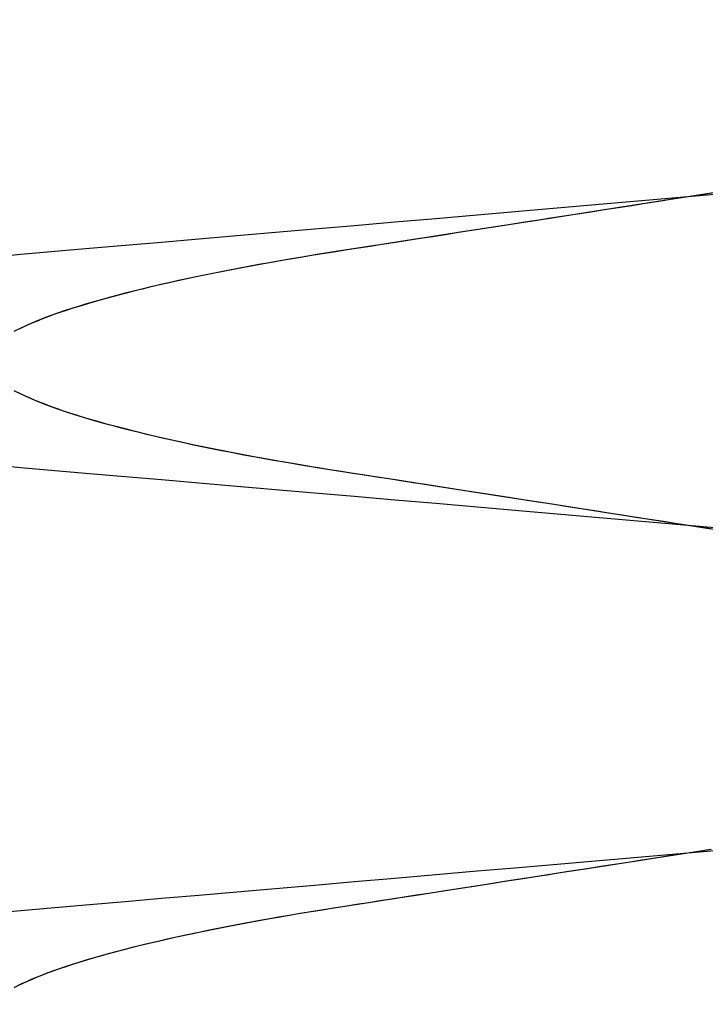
# Model space of a CAD drawing. Header units: millimetres. Extents: x -88 to 88, y -12 to 103.
# Tile 226 of 256: x -35.097 to -34.732, y 14.017 to 14.542. Entities that reach past the tile are written whole.
import ezdxf

# ---------------------------------------------------------------- set-up
doc = ezdxf.new("R2010")
doc.units = ezdxf.units.MM
doc.layers.add('Default', color=7, linetype='Continuous', true_color=0x000000)

msp = doc.modelspace()

# ---------------------------------------------------------------- linework, layer by layer
at = {"layer": 'Default', "color": 254, "true_color": 0xcad1ee, "extrusion": (0.866025, -3.23815e-15, -0.5)}
msp.add_lwpolyline([(14.65185, -21.29629), (14.64709, -21.29637), (14.64219, -21.2966), (14.63714, -21.29702), (14.63194, -21.29762), (14.62929, -21.298), (14.62661, -21.29843), (14.6239, -21.29892), (14.62115, -21.29947), (14.61837, -21.30008), (14.61556, -21.30075), (14.61272, -21.30149), (14.60985, -21.30229), (14.60696, -21.30317), (14.60404, -21.30412), (14.6011, -21.30514), (14.59814, -21.30624), (14.59516, -21.30742), (14.59216, -21.30868), (14.58915, -21.31003), (14.58612, -21.31146), (14.58309, -21.31298), (14.58005, -21.3146), (14.57701, -21.3163), (14.57396, -21.3181), (14.57092, -21.32), (14.56789, -21.322), (14.56486, -21.32409), (14.56185, -21.32629), (14.55886, -21.32859), (14.5559, -21.331), (14.55296, -21.33351), (14.55005, -21.33613), (14.54718, -21.33885), (14.54435, -21.34168), (14.54157, -21.34462), (14.53884, -21.34766), (14.53617, -21.35081), (14.53356, -21.35407), (14.53101, -21.35742), (14.52854, -21.36088), (14.52615, -21.36444), (14.52385, -21.3681), (14.52163, -21.37186), (14.5195, -21.3757), (14.51748, -21.37964), (14.51555, -21.38366), (14.51374, -21.38777), (14.51204, -21.39195), (14.51046, -21.39621), (14.509, -21.40053), (14.50767, -21.40492), (14.50647, -21.40937), (14.5054, -21.41387), (14.50447, -21.41841), (14.50367, -21.423), (14.50302, -21.42762), (14.50251, -21.43226), (14.50215, -21.43693), (14.50193, -21.44161), (14.50185, -21.44629), (14.50193, -21.45098), (14.50215, -21.45566), (14.50251, -21.46032), (14.50302, -21.46497), (14.50367, -21.46959), (14.50447, -21.47417), (14.5054, -21.47872), (14.50647, -21.48322), (14.50767, -21.48766), (14.509, -21.49205), (14.51046, -21.49638), (14.51204, -21.50063), (14.51374, -21.50482), (14.51555, -21.50892), (14.51748, -21.51294), (14.5195, -21.51688), (14.52163, -21.52073), (14.52385, -21.52448), (14.52615, -21.52814), (14.52854, -21.5317), (14.53101, -21.53516), (14.53356, -21.53852), (14.53617, -21.54177), (14.53884, -21.54492), (14.54157, -21.54797), (14.54435, -21.5509), (14.54718, -21.55373), (14.55005, -21.55646), (14.55296, -21.55907), (14.5559, -21.56159), (14.55886, -21.56399), (14.56185, -21.56629), (14.56486, -21.56849), (14.56789, -21.57059), (14.57092, -21.57258), (14.57396, -21.57448), (14.57701, -21.57628), (14.58005, -21.57799), (14.58309, -21.5796), (14.58612, -21.58112), (14.58915, -21.58256), (14.59216, -21.5839), (14.59516, -21.58517), (14.59814, -21.58635), (14.6011, -21.58745), (14.60404, -21.58847), (14.60696, -21.58942), (14.60985, -21.59029), (14.61272, -21.5911), (14.61556, -21.59184), (14.61837, -21.59251), (14.62115, -21.59312), (14.6239, -21.59366), (14.62661, -21.59415), (14.62929, -21.59459), (14.63194, -21.59497), (14.63714, -21.59557), (14.64219, -21.59598), (14.64709, -21.59622), (14.65185, -21.59629)], dxfattribs=at)
at = {"layer": 'Default', "color": 254, "true_color": 0xcad1ee, "extrusion": (0.866025, -4.84181e-14, 0.5)}
msp.add_lwpolyline([(14.41852, 14.49488), (14.42328, 14.49481), (14.42819, 14.49457), (14.43324, 14.49416), (14.43843, 14.49356), (14.44108, 14.49318), (14.44376, 14.49275), (14.44648, 14.49226), (14.44923, 14.49171), (14.45201, 14.4911), (14.45482, 14.49043), (14.45765, 14.48969), (14.46052, 14.48888), (14.46341, 14.48801), (14.46633, 14.48706), (14.46927, 14.48604), (14.47223, 14.48494), (14.47522, 14.48376), (14.47821, 14.4825), (14.48123, 14.48115), (14.48425, 14.47972), (14.48729, 14.47819), (14.49033, 14.47658), (14.49337, 14.47488), (14.49641, 14.47307), (14.49945, 14.47118), (14.50249, 14.46918), (14.50551, 14.46708), (14.50852, 14.46488), (14.51151, 14.46258), (14.51448, 14.46018), (14.51742, 14.45767), (14.52032, 14.45505), (14.52319, 14.45232), (14.52602, 14.44949), (14.5288, 14.44656), (14.53153, 14.44351), (14.53421, 14.44037), (14.53682, 14.43711), (14.53936, 14.43375), (14.54183, 14.43029), (14.54422, 14.42673), (14.54653, 14.42307), (14.54875, 14.41932), (14.55087, 14.41547), (14.5529, 14.41154), (14.55482, 14.40751), (14.55663, 14.40341), (14.55833, 14.39922), (14.55991, 14.39497), (14.56137, 14.39064), (14.5627, 14.38625), (14.56391, 14.38181), (14.56497, 14.37731), (14.56591, 14.37276), (14.5667, 14.36818), (14.56735, 14.36356), (14.56786, 14.35892), (14.56823, 14.35425), (14.56845, 14.34957), (14.56852, 14.34488), (14.56845, 14.3402), (14.56823, 14.33552), (14.56786, 14.33085), (14.56735, 14.32621), (14.5667, 14.32159), (14.56591, 14.317), (14.56497, 14.31246), (14.56391, 14.30796), (14.5627, 14.30352), (14.56137, 14.29913), (14.55991, 14.2948), (14.55833, 14.29054), (14.55663, 14.28636), (14.55482, 14.28226), (14.5529, 14.27823), (14.55087, 14.2743), (14.54875, 14.27045), (14.54653, 14.26669), (14.54422, 14.26304), (14.54183, 14.25948), (14.53936, 14.25602), (14.53682, 14.25266), (14.53421, 14.2494), (14.53153, 14.24625), (14.5288, 14.24321), (14.52602, 14.24027), (14.52319, 14.23744), (14.52032, 14.23472), (14.51742, 14.2321), (14.51448, 14.22959), (14.51151, 14.22719), (14.50852, 14.22488), (14.50551, 14.22269), (14.50249, 14.22059), (14.49945, 14.21859), (14.49641, 14.21669), (14.49337, 14.21489), (14.49033, 14.21319), (14.48729, 14.21157), (14.48425, 14.21005), (14.48123, 14.20862), (14.47821, 14.20727), (14.47522, 14.20601), (14.47223, 14.20483), (14.46927, 14.20373), (14.46633, 14.20271), (14.46341, 14.20176), (14.46052, 14.20088), (14.45765, 14.20008), (14.45482, 14.19934), (14.45201, 14.19867), (14.44923, 14.19806), (14.44648, 14.19751), (14.44376, 14.19702), (14.44108, 14.19659), (14.43843, 14.19621), (14.43324, 14.19561), (14.42819, 14.1952), (14.42328, 14.19496), (14.41852, 14.19488)], dxfattribs=at)
at = {"layer": 'Default', "color": 254, "true_color": 0xcad1ee, "extrusion": (0.866025, 3.29983e-14, -0.5)}
msp.add_lwpolyline([(14.30185, -21.59629), (14.30661, -21.59622), (14.31152, -21.59598), (14.31657, -21.59557), (14.32177, -21.59497), (14.32441, -21.59459), (14.3271, -21.59415), (14.32981, -21.59366), (14.33256, -21.59312), (14.33534, -21.59251), (14.33815, -21.59184), (14.34099, -21.5911), (14.34385, -21.59029), (14.34675, -21.58942), (14.34966, -21.58847), (14.35261, -21.58745), (14.35557, -21.58635), (14.35855, -21.58517), (14.36155, -21.5839), (14.36456, -21.58256), (14.36758, -21.58112), (14.37062, -21.5796), (14.37366, -21.57799), (14.3767, -21.57628), (14.37975, -21.57448), (14.38279, -21.57258), (14.38582, -21.57059), (14.38885, -21.56849), (14.39185, -21.56629), (14.39484, -21.56399), (14.39781, -21.56159), (14.40075, -21.55907), (14.40366, -21.55646), (14.40653, -21.55373), (14.40936, -21.5509), (14.41214, -21.54797), (14.41487, -21.54492), (14.41754, -21.54177), (14.42015, -21.53852), (14.42269, -21.53516), (14.42516, -21.5317), (14.42756, -21.52814), (14.42986, -21.52448), (14.43208, -21.52073), (14.43421, -21.51688), (14.43623, -21.51294), (14.43815, -21.50892), (14.43997, -21.50482), (14.44167, -21.50063), (14.44325, -21.49638), (14.4447, -21.49205), (14.44604, -21.48766), (14.44724, -21.48322), (14.44831, -21.47872), (14.44924, -21.47417), (14.45003, -21.46959), (14.45069, -21.46497), (14.4512, -21.46032), (14.45156, -21.45566), (14.45178, -21.45098), (14.45185, -21.44629), (14.45178, -21.44161), (14.45156, -21.43693), (14.4512, -21.43226), (14.45069, -21.42762), (14.45003, -21.423), (14.44924, -21.41841), (14.44831, -21.41387), (14.44724, -21.40937), (14.44604, -21.40492), (14.4447, -21.40053), (14.44325, -21.39621), (14.44167, -21.39195), (14.43997, -21.38777), (14.43815, -21.38366), (14.43623, -21.37964), (14.43421, -21.3757), (14.43208, -21.37186), (14.42986, -21.3681), (14.42756, -21.36444), (14.42516, -21.36088), (14.42269, -21.35742), (14.42015, -21.35407), (14.41754, -21.35081), (14.41487, -21.34766), (14.41214, -21.34462), (14.40936, -21.34168), (14.40653, -21.33885), (14.40366, -21.33613), (14.40075, -21.33351), (14.39781, -21.331), (14.39484, -21.32859), (14.39185, -21.32629), (14.38885, -21.32409), (14.38582, -21.322), (14.38279, -21.32), (14.37975, -21.3181), (14.3767, -21.3163), (14.37366, -21.3146), (14.37062, -21.31298), (14.36758, -21.31146), (14.36456, -21.31003), (14.36155, -21.30868), (14.35855, -21.30742), (14.35557, -21.30624), (14.35261, -21.30514), (14.34966, -21.30412), (14.34675, -21.30317), (14.34385, -21.30229), (14.34099, -21.30149), (14.33815, -21.30075), (14.33534, -21.30008), (14.33256, -21.29947), (14.32981, -21.29892), (14.3271, -21.29843), (14.32441, -21.298), (14.32177, -21.29762), (14.31657, -21.29702), (14.31152, -21.2966), (14.30661, -21.29637), (14.30185, -21.29629)], dxfattribs=at)
at = {"layer": 'Default', "color": 254, "true_color": 0xcad1ee, "extrusion": (0.866025, 4.67219e-14, 0.5)}
msp.add_lwpolyline([(14.41852, 14.19488), (14.41376, 14.19496), (14.40885, 14.1952), (14.4038, 14.19561), (14.39861, 14.19621), (14.39596, 14.19659), (14.39328, 14.19702), (14.39056, 14.19751), (14.38781, 14.19806), (14.38504, 14.19867), (14.38223, 14.19934), (14.37939, 14.20008), (14.37652, 14.20088), (14.37363, 14.20176), (14.37071, 14.20271), (14.36777, 14.20373), (14.36481, 14.20483), (14.36183, 14.20601), (14.35883, 14.20727), (14.35582, 14.20862), (14.35279, 14.21005), (14.34976, 14.21157), (14.34672, 14.21319), (14.34367, 14.21489), (14.34063, 14.21669), (14.33759, 14.21859), (14.33455, 14.22059), (14.33153, 14.22269), (14.32852, 14.22488), (14.32553, 14.22719), (14.32256, 14.22959), (14.31962, 14.2321), (14.31672, 14.23472), (14.31385, 14.23744), (14.31102, 14.24027), (14.30824, 14.24321), (14.30551, 14.24625), (14.30283, 14.2494), (14.30022, 14.25266), (14.29768, 14.25602), (14.29521, 14.25948), (14.29282, 14.26304), (14.29051, 14.26669), (14.28829, 14.27045), (14.28617, 14.2743), (14.28414, 14.27823), (14.28222, 14.28226), (14.28041, 14.28636), (14.27871, 14.29054), (14.27713, 14.2948), (14.27567, 14.29913), (14.27434, 14.30352), (14.27314, 14.30796), (14.27207, 14.31246), (14.27113, 14.317), (14.27034, 14.32159), (14.26969, 14.32621), (14.26918, 14.33085), (14.26881, 14.33552), (14.26859, 14.3402), (14.26852, 14.34488), (14.26859, 14.34957), (14.26881, 14.35425), (14.26918, 14.35892), (14.26969, 14.36356), (14.27034, 14.36818), (14.27113, 14.37276), (14.27207, 14.37731), (14.27314, 14.38181), (14.27434, 14.38625), (14.27567, 14.39064), (14.27713, 14.39497), (14.27871, 14.39922), (14.28041, 14.40341), (14.28222, 14.40751), (14.28414, 14.41154), (14.28617, 14.41547), (14.28829, 14.41932), (14.29051, 14.42307), (14.29282, 14.42673), (14.29521, 14.43029), (14.29768, 14.43375), (14.30022, 14.43711), (14.30283, 14.44037), (14.30551, 14.44351), (14.30824, 14.44656), (14.31102, 14.44949), (14.31385, 14.45232), (14.31672, 14.45505), (14.31962, 14.45767), (14.32256, 14.46018), (14.32553, 14.46258), (14.32852, 14.46488), (14.33153, 14.46708), (14.33455, 14.46918), (14.33759, 14.47118), (14.34063, 14.47307), (14.34367, 14.47488), (14.34672, 14.47658), (14.34976, 14.47819), (14.35279, 14.47972), (14.35582, 14.48115), (14.35883, 14.4825), (14.36183, 14.48376), (14.36481, 14.48494), (14.36777, 14.48604), (14.37071, 14.48706), (14.37363, 14.48801), (14.37652, 14.48888), (14.37939, 14.48969), (14.38223, 14.49043), (14.38504, 14.4911), (14.38781, 14.49171), (14.39056, 14.49226), (14.39328, 14.49275), (14.39596, 14.49318), (14.39861, 14.49356), (14.4038, 14.49416), (14.40885, 14.49457), (14.41376, 14.49481), (14.41852, 14.49488)], dxfattribs=at)
at = {"layer": 'Default', "color": 254, "true_color": 0xcad1ee, "extrusion": (0.866025, 5.85566e-14, -0.5)}
msp.add_lwpolyline([(14.30185, -21.29629), (14.29709, -21.29637), (14.29219, -21.2966), (14.28714, -21.29702), (14.28194, -21.29762), (14.27929, -21.298), (14.27661, -21.29843), (14.2739, -21.29892), (14.27115, -21.29947), (14.26837, -21.30008), (14.26556, -21.30075), (14.26272, -21.30149), (14.25985, -21.30229), (14.25696, -21.30317), (14.25404, -21.30412), (14.2511, -21.30514), (14.24814, -21.30624), (14.24516, -21.30742), (14.24216, -21.30868), (14.23915, -21.31003), (14.23612, -21.31146), (14.23309, -21.31298), (14.23005, -21.3146), (14.22701, -21.3163), (14.22396, -21.3181), (14.22092, -21.32), (14.21789, -21.322), (14.21486, -21.32409), (14.21185, -21.32629), (14.20886, -21.32859), (14.2059, -21.331), (14.20296, -21.33351), (14.20005, -21.33613), (14.19718, -21.33885), (14.19435, -21.34168), (14.19157, -21.34462), (14.18884, -21.34766), (14.18617, -21.35081), (14.18356, -21.35407), (14.18101, -21.35742), (14.17854, -21.36088), (14.17615, -21.36444), (14.17385, -21.3681), (14.17163, -21.37186), (14.1695, -21.3757), (14.16748, -21.37964), (14.16555, -21.38366), (14.16374, -21.38777), (14.16204, -21.39195), (14.16046, -21.39621), (14.159, -21.40053), (14.15767, -21.40492), (14.15647, -21.40937), (14.1554, -21.41387), (14.15447, -21.41841), (14.15367, -21.423), (14.15302, -21.42762), (14.15251, -21.43226), (14.15215, -21.43693), (14.15193, -21.44161), (14.15185, -21.44629), (14.15193, -21.45098), (14.15215, -21.45566), (14.15251, -21.46032), (14.15302, -21.46497), (14.15367, -21.46959), (14.15447, -21.47417), (14.1554, -21.47872), (14.15647, -21.48322), (14.15767, -21.48766), (14.159, -21.49205), (14.16046, -21.49638), (14.16204, -21.50063), (14.16374, -21.50482), (14.16555, -21.50892), (14.16748, -21.51294), (14.1695, -21.51688), (14.17163, -21.52073), (14.17385, -21.52448), (14.17615, -21.52814), (14.17854, -21.5317), (14.18101, -21.53516), (14.18356, -21.53852), (14.18617, -21.54177), (14.18884, -21.54492), (14.19157, -21.54797), (14.19435, -21.5509), (14.19718, -21.55373), (14.20005, -21.55646), (14.20296, -21.55907), (14.2059, -21.56159), (14.20886, -21.56399), (14.21185, -21.56629), (14.21486, -21.56849), (14.21789, -21.57059), (14.22092, -21.57258), (14.22396, -21.57448), (14.22701, -21.57628), (14.23005, -21.57799), (14.23309, -21.5796), (14.23612, -21.58112), (14.23915, -21.58256), (14.24216, -21.5839), (14.24516, -21.58517), (14.24814, -21.58635), (14.2511, -21.58745), (14.25404, -21.58847), (14.25696, -21.58942), (14.25985, -21.59029), (14.26272, -21.5911), (14.26556, -21.59184), (14.26837, -21.59251), (14.27115, -21.59312), (14.2739, -21.59366), (14.27661, -21.59415), (14.27929, -21.59459), (14.28194, -21.59497), (14.28714, -21.59557), (14.29219, -21.59598), (14.29709, -21.59622), (14.30185, -21.59629)], dxfattribs=at)
at = {"layer": 'Default', "color": 254, "true_color": 0xcad1ee, "extrusion": (0.866025, 4.96516e-14, 0.5)}
msp.add_lwpolyline([(14.06852, 14.49488), (14.07328, 14.49481), (14.07819, 14.49457), (14.08324, 14.49416), (14.08843, 14.49356), (14.09108, 14.49318), (14.09376, 14.49275), (14.09648, 14.49226), (14.09923, 14.49171), (14.10201, 14.4911), (14.10482, 14.49043), (14.10765, 14.48969), (14.11052, 14.48888), (14.11341, 14.48801), (14.11633, 14.48706), (14.11927, 14.48604), (14.12223, 14.48494), (14.12522, 14.48376), (14.12821, 14.4825), (14.13123, 14.48115), (14.13425, 14.47972), (14.13729, 14.47819), (14.14033, 14.47658), (14.14337, 14.47488), (14.14641, 14.47307), (14.14945, 14.47118), (14.15249, 14.46918), (14.15551, 14.46708), (14.15852, 14.46488), (14.16151, 14.46258), (14.16448, 14.46018), (14.16742, 14.45767), (14.17032, 14.45505), (14.17319, 14.45232), (14.17602, 14.44949), (14.1788, 14.44656), (14.18153, 14.44351), (14.18421, 14.44037), (14.18682, 14.43711), (14.18936, 14.43375), (14.19183, 14.43029), (14.19422, 14.42673), (14.19653, 14.42307), (14.19875, 14.41932), (14.20087, 14.41547), (14.2029, 14.41154), (14.20482, 14.40751), (14.20663, 14.40341), (14.20833, 14.39922), (14.20991, 14.39497), (14.21137, 14.39064), (14.2127, 14.38625), (14.21391, 14.38181), (14.21497, 14.37731), (14.21591, 14.37276), (14.2167, 14.36818), (14.21735, 14.36356), (14.21786, 14.35892), (14.21823, 14.35425), (14.21845, 14.34957), (14.21852, 14.34488), (14.21845, 14.3402), (14.21823, 14.33552), (14.21786, 14.33085), (14.21735, 14.32621), (14.2167, 14.32159), (14.21591, 14.317), (14.21497, 14.31246), (14.21391, 14.30796), (14.2127, 14.30352), (14.21137, 14.29913), (14.20991, 14.2948), (14.20833, 14.29054), (14.20663, 14.28636), (14.20482, 14.28226), (14.2029, 14.27823), (14.20087, 14.2743), (14.19875, 14.27045), (14.19653, 14.26669), (14.19422, 14.26304), (14.19183, 14.25948), (14.18936, 14.25602), (14.18682, 14.25266), (14.18421, 14.2494), (14.18153, 14.24625), (14.1788, 14.24321), (14.17602, 14.24027), (14.17319, 14.23744), (14.17032, 14.23472), (14.16742, 14.2321), (14.16448, 14.22959), (14.16151, 14.22719), (14.15852, 14.22488), (14.15551, 14.22269), (14.15249, 14.22059), (14.14945, 14.21859), (14.14641, 14.21669), (14.14337, 14.21489), (14.14033, 14.21319), (14.13729, 14.21157), (14.13425, 14.21005), (14.13123, 14.20862), (14.12821, 14.20727), (14.12522, 14.20601), (14.12223, 14.20483), (14.11927, 14.20373), (14.11633, 14.20271), (14.11341, 14.20176), (14.11052, 14.20088), (14.10765, 14.20008), (14.10482, 14.19934), (14.10201, 14.19867), (14.09923, 14.19806), (14.09648, 14.19751), (14.09376, 14.19702), (14.09108, 14.19659), (14.08843, 14.19621), (14.08324, 14.19561), (14.07819, 14.1952), (14.07328, 14.19496), (14.06852, 14.19488)], dxfattribs=at)
at = {"layer": 'Default', "color": 254, "true_color": 0xcad1ee, "extrusion": (0.866025, -1.3261e-14, -0.5)}
msp.add_lwpolyline([(13.95185, -21.59629), (13.95661, -21.59622), (13.96152, -21.59598), (13.96657, -21.59557), (13.97177, -21.59497), (13.97441, -21.59459), (13.9771, -21.59415), (13.97981, -21.59366), (13.98256, -21.59312), (13.98534, -21.59251), (13.98815, -21.59184), (13.99099, -21.5911), (13.99385, -21.59029), (13.99675, -21.58942), (13.99966, -21.58847), (14.00261, -21.58745), (14.00557, -21.58635), (14.00855, -21.58517), (14.01155, -21.5839), (14.01456, -21.58256), (14.01758, -21.58112), (14.02062, -21.5796), (14.02366, -21.57799), (14.0267, -21.57628), (14.02975, -21.57448), (14.03279, -21.57258), (14.03582, -21.57059), (14.03885, -21.56849), (14.04185, -21.56629), (14.04484, -21.56399), (14.04781, -21.56159), (14.05075, -21.55907), (14.05366, -21.55646), (14.05653, -21.55373), (14.05936, -21.5509), (14.06214, -21.54797), (14.06487, -21.54492), (14.06754, -21.54177), (14.07015, -21.53852), (14.07269, -21.53516), (14.07516, -21.5317), (14.07756, -21.52814), (14.07986, -21.52448), (14.08208, -21.52073), (14.08421, -21.51688), (14.08623, -21.51294), (14.08815, -21.50892), (14.08997, -21.50482), (14.09167, -21.50063), (14.09325, -21.49638), (14.0947, -21.49205), (14.09604, -21.48766), (14.09724, -21.48322), (14.09831, -21.47872), (14.09924, -21.47417), (14.10003, -21.46959), (14.10069, -21.46497), (14.1012, -21.46032), (14.10156, -21.45566), (14.10178, -21.45098), (14.10185, -21.44629), (14.10178, -21.44161), (14.10156, -21.43693), (14.1012, -21.43226), (14.10069, -21.42762), (14.10003, -21.423), (14.09924, -21.41841), (14.09831, -21.41387), (14.09724, -21.40937), (14.09604, -21.40492), (14.0947, -21.40053), (14.09325, -21.39621), (14.09167, -21.39195), (14.08997, -21.38777), (14.08815, -21.38366), (14.08623, -21.37964), (14.08421, -21.3757), (14.08208, -21.37186), (14.07986, -21.3681), (14.07756, -21.36444), (14.07516, -21.36088), (14.07269, -21.35742), (14.07015, -21.35407), (14.06754, -21.35081), (14.06487, -21.34766), (14.06214, -21.34462), (14.05936, -21.34168), (14.05653, -21.33885), (14.05366, -21.33613), (14.05075, -21.33351), (14.04781, -21.331), (14.04484, -21.32859), (14.04185, -21.32629), (14.03885, -21.32409), (14.03582, -21.322), (14.03279, -21.32), (14.02975, -21.3181), (14.0267, -21.3163), (14.02366, -21.3146), (14.02062, -21.31298), (14.01758, -21.31146), (14.01456, -21.31003), (14.01155, -21.30868), (14.00855, -21.30742), (14.00557, -21.30624), (14.00261, -21.30514), (13.99966, -21.30412), (13.99675, -21.30317), (13.99385, -21.30229), (13.99099, -21.30149), (13.98815, -21.30075), (13.98534, -21.30008), (13.98256, -21.29947), (13.97981, -21.29892), (13.9771, -21.29843), (13.97441, -21.298), (13.97177, -21.29762), (13.96657, -21.29702), (13.96152, -21.2966), (13.95661, -21.29637), (13.95185, -21.29629)], dxfattribs=at)
at = {"layer": 'Default', "color": 254, "true_color": 0xcad1ee, "extrusion": (0.866025, 4.21731e-14, 0.5)}
msp.add_lwpolyline([(14.06852, 14.19488), (14.06376, 14.19496), (14.05885, 14.1952), (14.0538, 14.19561), (14.04861, 14.19621), (14.04596, 14.19659), (14.04328, 14.19702), (14.04056, 14.19751), (14.03781, 14.19806), (14.03504, 14.19867), (14.03223, 14.19934), (14.02939, 14.20008), (14.02652, 14.20088), (14.02363, 14.20176), (14.02071, 14.20271), (14.01777, 14.20373), (14.01481, 14.20483), (14.01183, 14.20601), (14.00883, 14.20727), (14.00582, 14.20862), (14.00279, 14.21005), (13.99976, 14.21157), (13.99672, 14.21319), (13.99367, 14.21489), (13.99063, 14.21669), (13.98759, 14.21859), (13.98455, 14.22059), (13.98153, 14.22269), (13.97852, 14.22488), (13.97553, 14.22719), (13.97256, 14.22959), (13.96962, 14.2321), (13.96672, 14.23472), (13.96385, 14.23744), (13.96102, 14.24027), (13.95824, 14.24321), (13.95551, 14.24625), (13.95283, 14.2494), (13.95022, 14.25266), (13.94768, 14.25602), (13.94521, 14.25948), (13.94282, 14.26304), (13.94051, 14.26669), (13.93829, 14.27045), (13.93617, 14.2743), (13.93414, 14.27823), (13.93222, 14.28226), (13.93041, 14.28636), (13.92871, 14.29054), (13.92713, 14.2948), (13.92567, 14.29913), (13.92434, 14.30352), (13.92314, 14.30796), (13.92207, 14.31246), (13.92113, 14.317), (13.92034, 14.32159), (13.91969, 14.32621), (13.91918, 14.33085), (13.91881, 14.33552), (13.91859, 14.3402), (13.91852, 14.34488), (13.91859, 14.34957), (13.91881, 14.35425), (13.91918, 14.35892), (13.91969, 14.36356), (13.92034, 14.36818), (13.92113, 14.37276), (13.92207, 14.37731), (13.92314, 14.38181), (13.92434, 14.38625), (13.92567, 14.39064), (13.92713, 14.39497), (13.92871, 14.39922), (13.93041, 14.40341), (13.93222, 14.40751), (13.93414, 14.41154), (13.93617, 14.41547), (13.93829, 14.41932), (13.94051, 14.42307), (13.94282, 14.42673), (13.94521, 14.43029), (13.94768, 14.43375), (13.95022, 14.43711), (13.95283, 14.44037), (13.95551, 14.44351), (13.95824, 14.44656), (13.96102, 14.44949), (13.96385, 14.45232), (13.96672, 14.45505), (13.96962, 14.45767), (13.97256, 14.46018), (13.97553, 14.46258), (13.97852, 14.46488), (13.98153, 14.46708), (13.98455, 14.46918), (13.98759, 14.47118), (13.99063, 14.47307), (13.99367, 14.47488), (13.99672, 14.47658), (13.99976, 14.47819), (14.00279, 14.47972), (14.00582, 14.48115), (14.00883, 14.4825), (14.01183, 14.48376), (14.01481, 14.48494), (14.01777, 14.48604), (14.02071, 14.48706), (14.02363, 14.48801), (14.02652, 14.48888), (14.02939, 14.48969), (14.03223, 14.49043), (14.03504, 14.4911), (14.03781, 14.49171), (14.04056, 14.49226), (14.04328, 14.49275), (14.04596, 14.49318), (14.04861, 14.49356), (14.0538, 14.49416), (14.05885, 14.49457), (14.06376, 14.49481), (14.06852, 14.49488)], dxfattribs=at)
at = {"layer": 'Default', "color": 254, "true_color": 0xcad1ee}
for points in [[(-34.71857, 14.44964, -3.42538), (-34.74118, 14.44769, -3.425), (-34.76378, 14.44573, -3.42538), (-34.78634, 14.44378, -3.42651), (-34.80883, 14.44184, -3.4284), (-34.8312, 14.43991, -3.43103), (-34.85343, 14.43799, -3.4344), (-34.87547, 14.43608, -3.4385), (-34.89729, 14.4342, -3.4433), (-34.91885, 14.43233, -3.44881), (-34.94013, 14.43049, -3.45499), (-34.96109, 14.42868, -3.46183), (-34.9817, 14.4269, -3.46931), (-35.00194, 14.42515, -3.47741), (-35.02178, 14.42344, -3.48609), (-35.0412, 14.42176, -3.49534), (-35.06017, 14.42012, -3.50513), (-35.07868, 14.41852, -3.51543), (-35.09685, 14.41692, -3.52631), (-35.11481, 14.41528, -3.53784)], [(-34.72862, 14.44964, -3.72521), (-34.74118, 14.44769, -3.725), (-34.75373, 14.44573, -3.72521), (-34.76627, 14.44378, -3.72584), (-34.77876, 14.44184, -3.72689), (-34.79119, 14.43991, -3.72835), (-34.80354, 14.43799, -3.73022), (-34.81578, 14.43608, -3.7325), (-34.82791, 14.4342, -3.73517), (-34.83989, 14.43233, -3.73822), (-34.85171, 14.43049, -3.74166), (-34.86335, 14.42868, -3.74546), (-34.8748, 14.4269, -3.74962), (-34.88605, 14.42515, -3.75411), (-34.89707, 14.42344, -3.75894), (-34.90786, 14.42176, -3.76408), (-34.9184, 14.42012, -3.76952), (-34.92868, 14.41852, -3.77524), (-34.93877, 14.41692, -3.78128), (-34.94875, 14.41528, -3.78769), (-34.9586, 14.4136, -3.79446), (-34.96829, 14.41189, -3.8016), (-34.97781, 14.41014, -3.80908), (-34.98713, 14.40836, -3.81692), (-34.99624, 14.40655, -3.82511), (-35.00513, 14.40471, -3.83363), (-35.01377, 14.40285, -3.84247), (-35.02214, 14.40096, -3.85164), (-35.03023, 14.39906, -3.8611), (-35.03803, 14.39713, -3.87086), (-35.04551, 14.3952, -3.88089), (-35.05266, 14.39326, -3.89119), (-35.05948, 14.39131, -3.90173), (-35.06594, 14.38935, -3.9125), (-35.07203, 14.3874, -3.92348), (-35.07776, 14.38545, -3.93465), (-35.08309, 14.38351, -3.94599), (-35.08804, 14.38157, -3.95749), (-35.0926, 14.37965, -3.96912), (-35.09675, 14.37775, -3.98086), (-35.1005, 14.37586, -3.99269)], [(-34.72739, 14.44983, -3.72525), (-34.73468, 14.4487, -3.72506), (-34.74197, 14.44756, -3.725), (-34.74926, 14.44643, -3.72509), (-34.75654, 14.4453, -3.72531), (-34.76381, 14.44417, -3.72568), (-34.77107, 14.44304, -3.72619), (-34.77832, 14.44191, -3.72684), (-34.78555, 14.44078, -3.72763), (-34.79277, 14.43966, -3.72856), (-34.79997, 14.43854, -3.72964), (-34.80714, 14.43743, -3.73085), (-34.81429, 14.43631, -3.7322), (-34.82142, 14.4352, -3.73369), (-34.82852, 14.4341, -3.73531), (-34.83559, 14.433, -3.73708), (-34.84263, 14.43191, -3.73898), (-34.84964, 14.43082, -3.74103), (-34.85661, 14.42973, -3.74321), (-34.86355, 14.42865, -3.74553), (-34.87044, 14.42758, -3.74798), (-34.87729, 14.42651, -3.75058), (-34.8841, 14.42545, -3.75331), (-34.89087, 14.4244, -3.75617), (-34.89758, 14.42336, -3.75917), (-34.90425, 14.42232, -3.76231), (-34.91051, 14.42135, -3.76541), (-34.91671, 14.42039, -3.76862), (-34.92283, 14.41944, -3.77193), (-34.92889, 14.41849, -3.77536), (-34.93488, 14.41754, -3.7789), (-34.9408, 14.41659, -3.78255), (-34.94667, 14.41563, -3.78632), (-34.95248, 14.41465, -3.7902), (-34.95837, 14.41364, -3.7943), (-34.96416, 14.41263, -3.79849), (-34.96985, 14.41161, -3.80279), (-34.97546, 14.41058, -3.80719), (-34.98099, 14.40954, -3.8117), (-34.98642, 14.4085, -3.81631), (-34.99178, 14.40744, -3.82103), (-34.99706, 14.40638, -3.82587), (-35.0024, 14.40528, -3.83095), (-35.00763, 14.40418, -3.83613), (-35.01275, 14.40307, -3.84141), (-35.01777, 14.40195, -3.84678), (-35.02268, 14.40084, -3.85225), (-35.02748, 14.39971, -3.85781), (-35.03217, 14.39859, -3.86346), (-35.03674, 14.39746, -3.86921), (-35.0412, 14.39632, -3.87504), (-35.04555, 14.39519, -3.88096), (-35.04978, 14.39405, -3.88696), (-35.0539, 14.39291, -3.89304), (-35.05789, 14.39177, -3.89921), (-35.06177, 14.39063, -3.90546), (-35.06552, 14.38948, -3.91178), (-35.06915, 14.38834, -3.91818), (-35.07264, 14.3872, -3.92463), (-35.07601, 14.38606, -3.93115), (-35.07925, 14.38492, -3.93773), (-35.08235, 14.38378, -3.94436), (-35.08533, 14.38265, -3.95106), (-35.08817, 14.38152, -3.9578), (-35.09088, 14.38039, -3.96461), (-35.09346, 14.37927, -3.97146), (-35.0959, 14.37815, -3.97836), (-35.09821, 14.37703, -3.98532)], [(-35.1005, 14.34451, -4.20731), (-35.09675, 14.34263, -4.21914), (-35.0926, 14.34072, -4.23088), (-35.08804, 14.3388, -4.24251), (-35.08309, 14.33687, -4.25401), (-35.07776, 14.33492, -4.26535), (-35.07203, 14.33297, -4.27652), (-35.06594, 14.33102, -4.2875), (-35.05948, 14.32907, -4.29827), (-35.05266, 14.32712, -4.30881), (-35.04551, 14.32517, -4.31911), (-35.03803, 14.32324, -4.32914), (-35.03023, 14.32132, -4.3389), (-35.02214, 14.31942, -4.34836), (-35.01377, 14.31753, -4.35753), (-35.00513, 14.31567, -4.36637), (-34.99624, 14.31383, -4.37489), (-34.98713, 14.31202, -4.38308), (-34.97781, 14.31023, -4.39092), (-34.96829, 14.30849, -4.3984), (-34.9586, 14.30677, -4.40554), (-34.94875, 14.30509, -4.41231), (-34.93877, 14.30345, -4.41872), (-34.92868, 14.30185, -4.42476), (-34.9184, 14.30025, -4.43048), (-34.90786, 14.29862, -4.43592), (-34.89707, 14.29694, -4.44106), (-34.88605, 14.29522, -4.44589), (-34.8748, 14.29347, -4.45038), (-34.86335, 14.29169, -4.45454), (-34.85171, 14.28988, -4.45834), (-34.83989, 14.28804, -4.46178), (-34.82791, 14.28618, -4.46483), (-34.81578, 14.28429, -4.4675), (-34.80354, 14.28239, -4.46978), (-34.79119, 14.28047, -4.47165), (-34.77876, 14.27853, -4.47311), (-34.76627, 14.27659, -4.47416), (-34.75373, 14.27464, -4.47479), (-34.74118, 14.27269, -4.475), (-34.72862, 14.27073, -4.47479)], [(-35.09913, 14.3438, -4.21177), (-35.09689, 14.34269, -4.21872), (-35.09451, 14.34158, -4.22562), (-35.092, 14.34046, -4.23247), (-35.08936, 14.33934, -4.23927), (-35.08658, 14.33822, -4.24601), (-35.08368, 14.33709, -4.2527), (-35.08065, 14.33596, -4.25933), (-35.07748, 14.33483, -4.2659), (-35.07419, 14.3337, -4.27241), (-35.07078, 14.33256, -4.27885), (-35.06724, 14.33143, -4.28523), (-35.06357, 14.33029, -4.29154), (-35.05978, 14.32916, -4.29779), (-35.05586, 14.32802, -4.30396), (-35.05183, 14.32688, -4.31005), (-35.04767, 14.32575, -4.31608), (-35.04339, 14.32462, -4.32202), (-35.03899, 14.32348, -4.32789), (-35.03447, 14.32235, -4.33367), (-35.02984, 14.32122, -4.33938), (-35.02508, 14.3201, -4.34499), (-35.02021, 14.31897, -4.35053), (-35.01539, 14.31789, -4.3558), (-35.01046, 14.31681, -4.36098), (-35.00544, 14.31573, -4.36607), (-35.00032, 14.31466, -4.37105), (-34.99511, 14.3136, -4.37594), (-34.98982, 14.31254, -4.38072), (-34.98443, 14.31149, -4.3854), (-34.97895, 14.31045, -4.38998), (-34.97338, 14.30941, -4.39446), (-34.96773, 14.30839, -4.39883), (-34.962, 14.30736, -4.40309), (-34.95618, 14.30635, -4.40724), (-34.95028, 14.30535, -4.41129), (-34.9443, 14.30435, -4.41522), (-34.93824, 14.30337, -4.41905), (-34.93211, 14.30239, -4.42275), (-34.92593, 14.30142, -4.42633), (-34.91969, 14.30044, -4.42979), (-34.91339, 14.29946, -4.43312), (-34.90703, 14.29846, -4.43633), (-34.90061, 14.29746, -4.43942), (-34.89414, 14.29646, -4.44239), (-34.88762, 14.29544, -4.44523), (-34.88105, 14.29442, -4.44794), (-34.87443, 14.2934, -4.45053), (-34.86776, 14.29236, -4.45299), (-34.86104, 14.29132, -4.45533), (-34.85428, 14.29027, -4.45754), (-34.84748, 14.28922, -4.45962), (-34.84063, 14.28816, -4.46157), (-34.83375, 14.28709, -4.4634), (-34.82683, 14.28601, -4.46509), (-34.81963, 14.28489, -4.4667), (-34.81241, 14.28377, -4.46817), (-34.80517, 14.28264, -4.4695), (-34.79792, 14.28151, -4.47068), (-34.79065, 14.28038, -4.47172), (-34.78337, 14.27925, -4.47262), (-34.77608, 14.27812, -4.47337), (-34.76879, 14.27698, -4.47398), (-34.76149, 14.27585, -4.47445), (-34.75418, 14.27471, -4.47478), (-34.74688, 14.27357, -4.47496), (-34.73957, 14.27244, -4.475), (-34.73227, 14.2713, -4.4749), (-34.72498, 14.27017, -4.47465)], [(-35.11481, 14.30509, -4.66216), (-35.09685, 14.30345, -4.67369), (-35.07868, 14.30185, -4.68457), (-35.06017, 14.30026, -4.69487), (-35.0412, 14.29862, -4.70466), (-35.02178, 14.29694, -4.71391), (-35.00194, 14.29522, -4.7226), (-34.9817, 14.29347, -4.73069), (-34.96109, 14.29169, -4.73817), (-34.94013, 14.28988, -4.74501), (-34.91885, 14.28804, -4.7512), (-34.89729, 14.28618, -4.7567), (-34.87547, 14.28429, -4.76151), (-34.85343, 14.28239, -4.7656), (-34.8312, 14.28047, -4.76897), (-34.80883, 14.27853, -4.7716), (-34.78634, 14.27659, -4.77349), (-34.76378, 14.27464, -4.77462), (-34.74118, 14.27269, -4.775), (-34.71857, 14.27073, -4.77462)], [(-34.71857, 14.09964, -3.42538), (-34.74118, 14.09769, -3.425), (-34.76378, 14.09573, -3.42538), (-34.78634, 14.09378, -3.42651), (-34.80883, 14.09184, -3.4284), (-34.8312, 14.08991, -3.43103), (-34.85343, 14.08799, -3.4344), (-34.87547, 14.08608, -3.4385), (-34.89729, 14.0842, -3.4433), (-34.91885, 14.08233, -3.44881), (-34.94013, 14.08049, -3.45499), (-34.96109, 14.07868, -3.46183), (-34.9817, 14.0769, -3.46931), (-35.00194, 14.07515, -3.47741), (-35.02178, 14.07344, -3.48609), (-35.0412, 14.07176, -3.49534), (-35.06017, 14.07012, -3.50513), (-35.07868, 14.06852, -3.51543), (-35.09685, 14.06692, -3.52631), (-35.11481, 14.06528, -3.53785)], [(-34.72862, 14.09964, -3.72521), (-34.74118, 14.09769, -3.725), (-34.75373, 14.09573, -3.72521), (-34.76627, 14.09378, -3.72584), (-34.77876, 14.09184, -3.72689), (-34.79119, 14.08991, -3.72835), (-34.80354, 14.08799, -3.73022), (-34.81578, 14.08608, -3.7325), (-34.82791, 14.0842, -3.73517), (-34.83989, 14.08233, -3.73822), (-34.85171, 14.08049, -3.74166), (-34.86335, 14.07868, -3.74546), (-34.8748, 14.0769, -3.74962), (-34.88605, 14.07515, -3.75411), (-34.89707, 14.07344, -3.75894), (-34.90786, 14.07176, -3.76408), (-34.9184, 14.07012, -3.76952), (-34.92868, 14.06852, -3.77524), (-34.93877, 14.06692, -3.78128), (-34.94875, 14.06528, -3.78769), (-34.9586, 14.0636, -3.79446), (-34.96829, 14.06189, -3.8016), (-34.97781, 14.06014, -3.80908), (-34.98713, 14.05836, -3.81692), (-34.99624, 14.05655, -3.82511), (-35.00513, 14.05471, -3.83363), (-35.01377, 14.05285, -3.84247), (-35.02214, 14.05096, -3.85164), (-35.03023, 14.04906, -3.8611), (-35.03803, 14.04713, -3.87086), (-35.04551, 14.0452, -3.88089), (-35.05266, 14.04326, -3.89119), (-35.05948, 14.04131, -3.90173), (-35.06594, 14.03935, -3.9125), (-35.07203, 14.0374, -3.92348), (-35.07776, 14.03545, -3.93465), (-35.08309, 14.03351, -3.94599), (-35.08804, 14.03157, -3.95749), (-35.0926, 14.02965, -3.96912), (-35.09675, 14.02775, -3.98086), (-35.1005, 14.02586, -3.99269)], [(-34.72905, 14.09957, -3.7252), (-34.73636, 14.09844, -3.72503), (-34.74367, 14.0973, -3.72501), (-34.75098, 14.09616, -3.72513), (-34.75828, 14.09503, -3.72539), (-34.76558, 14.09389, -3.7258), (-34.77287, 14.09276, -3.72634), (-34.78016, 14.09162, -3.72703), (-34.78743, 14.09049, -3.72786), (-34.79468, 14.08936, -3.72884), (-34.80192, 14.08824, -3.72995), (-34.80914, 14.08712, -3.73121), (-34.81634, 14.086, -3.73261), (-34.82352, 14.08488, -3.73415), (-34.83067, 14.08377, -3.73584), (-34.8378, 14.08266, -3.73766), (-34.8449, 14.08155, -3.73963), (-34.85196, 14.08045, -3.74174), (-34.859, 14.07936, -3.74399), (-34.86599, 14.07827, -3.74638), (-34.87267, 14.07723, -3.74881), (-34.87928, 14.0762, -3.75135), (-34.88583, 14.07519, -3.75402), (-34.89232, 14.07418, -3.75681), (-34.89876, 14.07317, -3.75972), (-34.90516, 14.07218, -3.76275), (-34.9115, 14.07119, -3.76591), (-34.9178, 14.07021, -3.7692), (-34.92396, 14.06925, -3.77256), (-34.93003, 14.0683, -3.77603), (-34.93603, 14.06734, -3.7796), (-34.94196, 14.06638, -3.78328), (-34.94782, 14.06542, -3.78707), (-34.9536, 14.06445, -3.79097), (-34.95933, 14.06347, -3.79498), (-34.96499, 14.06248, -3.79911), (-34.97079, 14.06144, -3.80352), (-34.9765, 14.06038, -3.80803), (-34.98213, 14.05932, -3.81265), (-34.98765, 14.05826, -3.81738), (-34.99308, 14.05718, -3.82221), (-34.99842, 14.0561, -3.82714), (-35.00365, 14.05502, -3.83217), (-35.00879, 14.05393, -3.83731), (-35.01383, 14.05283, -3.84254), (-35.01876, 14.05173, -3.84786), (-35.02359, 14.05062, -3.85329), (-35.02831, 14.04951, -3.8588), (-35.03293, 14.0484, -3.86441), (-35.03744, 14.04728, -3.87011), (-35.04184, 14.04616, -3.87589), (-35.04613, 14.04503, -3.88177), (-35.05033, 14.0439, -3.88775), (-35.05439, 14.04277, -3.8938), (-35.05834, 14.04164, -3.89992), (-35.06216, 14.04051, -3.90611), (-35.06586, 14.03938, -3.91236), (-35.06943, 14.03825, -3.91868), (-35.07287, 14.03712, -3.92506), (-35.07619, 14.036, -3.9315), (-35.07938, 14.03487, -3.938), (-35.08245, 14.03375, -3.94456), (-35.08538, 14.03263, -3.95117), (-35.08819, 14.03152, -3.95784), (-35.09087, 14.0304, -3.96456), (-35.09341, 14.02929, -3.97132), (-35.09583, 14.02819, -3.97813), (-35.09811, 14.02709, -3.98499)]]:
    msp.add_polyline3d(points, dxfattribs=at)

doc.saveas('drawing.dxf')
